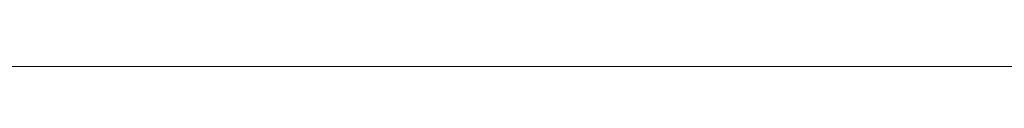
# Model space of a CAD drawing. Header units: millimetres. Extents: x -79464 to -76785, y -3788210 to -3782955.
# Tile 36 of 131: x -78332.56633 to -78332.54953, y -3785139.97647 to -3785139.97526. Entities that reach past the tile are written whole.
import ezdxf

# ---------------------------------------------------------------- set-up
doc = ezdxf.new("R2010")
doc.units = ezdxf.units.MM
doc.header["$LTSCALE"] = 8
doc.header["$MEASUREMENT"] = 0
doc.layers.add('VPM TEMPLATE', color=7, linetype='Continuous')

msp = doc.modelspace()

# ---------------------------------------------------------------- linework, layer by layer
at = {"layer": 'VPM TEMPLATE', "color": 7, "lineweight": 9}
for points in [[(-78327.519087, -3785142.065972), (-78327.519087, -3785139.133993), (-78328.462317, -3785139.133993), (-78328.776314, -3785139.477633), (-78331.571388, -3785139.477633), (-78331.571388, -3785139.97591), (-78332.671616, -3785139.97591), (-78332.671616, -3785137.356888)], [(-78332.671616, -3785138.447942), (-78332.671616, -3785138.947446), (-78332.671616, -3785139.445723), (-78332.671616, -3785139.945227), (-78332.671616, -3785139.97591), (-78331.571388, -3785139.97591), (-78331.760528, -3785139.97591), (-78332.608569, -3785139.97591), (-78332.671616, -3785139.97591), (-78332.671616, -3785137.356888)], [(-78332.671616, -3785138.447942), (-78332.671616, -3785138.947446), (-78332.671616, -3785139.445723), (-78332.671616, -3785139.945227), (-78332.671616, -3785139.97591), (-78331.571388, -3785139.97591), (-78331.760528, -3785139.97591), (-78332.608569, -3785139.97591), (-78332.671616, -3785139.97591), (-78332.671616, -3785137.356888)], [(-78332.671616, -3785138.447942), (-78332.671616, -3785138.947446), (-78332.671616, -3785139.445723), (-78332.671616, -3785139.945227), (-78332.671616, -3785139.97591), (-78331.571388, -3785139.97591), (-78331.760528, -3785139.97591), (-78332.608569, -3785139.97591), (-78332.671616, -3785139.97591), (-78332.671616, -3785137.356888)], [(-78332.671616, -3785138.447942), (-78332.671616, -3785138.947446), (-78332.671616, -3785139.445723), (-78332.671616, -3785139.945227), (-78332.671616, -3785139.97591), (-78331.571388, -3785139.97591), (-78331.760528, -3785139.97591), (-78332.608569, -3785139.97591), (-78332.671616, -3785139.97591), (-78332.671616, -3785137.356888)], [(-78332.671616, -3785138.447942), (-78332.671616, -3785138.947446), (-78332.671616, -3785139.445723), (-78332.671616, -3785139.945227), (-78332.671616, -3785139.97591), (-78331.571388, -3785139.97591), (-78331.760528, -3785139.97591), (-78332.608569, -3785139.97591), (-78332.671616, -3785139.97591), (-78332.671616, -3785137.356888)], [(-78332.671616, -3785138.447942), (-78332.671616, -3785138.947446), (-78332.671616, -3785139.445723), (-78332.671616, -3785139.945227), (-78332.671616, -3785139.97591), (-78331.571388, -3785139.97591), (-78331.760528, -3785139.97591), (-78332.608569, -3785139.97591), (-78332.671616, -3785139.97591), (-78332.671616, -3785137.356888)], [(-78332.671616, -3785138.447942), (-78332.671616, -3785138.947446), (-78332.671616, -3785139.445723), (-78332.671616, -3785139.945227), (-78332.671616, -3785139.97591), (-78331.571388, -3785139.97591), (-78331.760528, -3785139.97591), (-78332.608569, -3785139.97591), (-78332.671616, -3785139.97591), (-78332.671616, -3785137.356888)], [(-78332.671616, -3785138.447942), (-78332.671616, -3785138.947446), (-78332.671616, -3785139.445723), (-78332.671616, -3785139.945227), (-78332.671616, -3785139.97591), (-78331.571388, -3785139.97591), (-78331.760528, -3785139.97591), (-78332.608569, -3785139.97591), (-78332.671616, -3785139.97591), (-78332.671616, -3785137.356888)], [(-78332.671616, -3785138.447942), (-78332.671616, -3785138.947446), (-78332.671616, -3785139.445723), (-78332.671616, -3785139.945227), (-78332.671616, -3785139.97591), (-78331.571388, -3785139.97591), (-78331.760528, -3785139.97591), (-78332.608569, -3785139.97591), (-78332.671616, -3785139.97591), (-78332.671616, -3785137.356888)], [(-78332.671616, -3785138.447942), (-78332.671616, -3785138.947446), (-78332.671616, -3785139.445723), (-78332.671616, -3785139.945227), (-78332.671616, -3785139.97591), (-78331.571388, -3785139.97591), (-78331.760528, -3785139.97591), (-78332.608569, -3785139.97591), (-78332.671616, -3785139.97591), (-78332.671616, -3785137.356888)], [(-78332.671616, -3785138.447942), (-78332.671616, -3785138.947446), (-78332.671616, -3785139.445723), (-78332.671616, -3785139.945227), (-78332.671616, -3785139.97591), (-78331.571388, -3785139.97591), (-78331.760528, -3785139.97591), (-78332.608569, -3785139.97591), (-78332.671616, -3785139.97591), (-78332.671616, -3785137.356888)], [(-78332.671616, -3785138.447942), (-78332.671616, -3785138.947446), (-78332.671616, -3785139.445723), (-78332.671616, -3785139.945227), (-78332.671616, -3785139.97591), (-78331.571388, -3785139.97591), (-78331.760528, -3785139.97591), (-78332.608569, -3785139.97591), (-78332.671616, -3785139.97591), (-78332.671616, -3785137.356888)], [(-78332.671616, -3785138.447942), (-78332.671616, -3785138.947446), (-78332.671616, -3785139.445723), (-78332.671616, -3785139.945227), (-78332.671616, -3785139.97591), (-78331.571388, -3785139.97591), (-78331.760528, -3785139.97591), (-78332.608569, -3785139.97591), (-78332.671616, -3785139.97591), (-78332.671616, -3785137.356888)], [(-78332.671616, -3785138.447942), (-78332.671616, -3785138.947446), (-78332.671616, -3785139.445723), (-78332.671616, -3785139.945227), (-78332.671616, -3785139.97591), (-78331.571388, -3785139.97591), (-78331.760528, -3785139.97591), (-78332.608569, -3785139.97591), (-78332.671616, -3785139.97591), (-78332.671616, -3785137.356888)], [(-78332.671616, -3785138.447942), (-78332.671616, -3785138.947446), (-78332.671616, -3785139.445723), (-78332.671616, -3785139.945227), (-78332.671616, -3785139.97591), (-78331.571388, -3785139.97591), (-78331.760528, -3785139.97591), (-78332.608569, -3785139.97591), (-78332.671616, -3785139.97591), (-78332.671616, -3785137.356888)], [(-78332.671616, -3785138.447942), (-78332.671616, -3785138.947446), (-78332.671616, -3785139.445723), (-78332.671616, -3785139.945227), (-78332.671616, -3785139.97591), (-78331.571388, -3785139.97591), (-78331.760528, -3785139.97591), (-78332.608569, -3785139.97591), (-78332.671616, -3785139.97591), (-78332.671616, -3785137.356888)], [(-78332.671616, -3785138.447942), (-78332.671616, -3785138.947446), (-78332.671616, -3785139.445723), (-78332.671616, -3785139.945227), (-78332.671616, -3785139.97591), (-78331.571388, -3785139.97591), (-78331.760528, -3785139.97591), (-78332.608569, -3785139.97591), (-78332.671616, -3785139.97591), (-78332.671616, -3785137.356888)], [(-78332.671616, -3785138.447942), (-78332.671616, -3785138.947446), (-78332.671616, -3785139.445723), (-78332.671616, -3785139.945227), (-78332.671616, -3785139.97591), (-78331.571388, -3785139.97591), (-78331.760528, -3785139.97591), (-78332.608569, -3785139.97591), (-78332.671616, -3785139.97591), (-78332.671616, -3785137.356888)], [(-78332.671616, -3785138.447942), (-78332.671616, -3785138.947446), (-78332.671616, -3785139.445723), (-78332.671616, -3785139.945227), (-78332.671616, -3785139.97591), (-78331.571388, -3785139.97591), (-78331.760528, -3785139.97591), (-78332.608569, -3785139.97591), (-78332.671616, -3785139.97591), (-78332.671616, -3785137.356888)], [(-78332.671616, -3785138.447942), (-78332.671616, -3785138.947446), (-78332.671616, -3785139.445723), (-78332.671616, -3785139.945227), (-78332.671616, -3785139.97591), (-78331.571388, -3785139.97591), (-78331.760528, -3785139.97591), (-78332.608569, -3785139.97591), (-78332.671616, -3785139.97591), (-78332.671616, -3785137.356888)], [(-78332.671616, -3785138.447942), (-78332.671616, -3785138.947446), (-78332.671616, -3785139.445723), (-78332.671616, -3785139.945227), (-78332.671616, -3785139.97591), (-78331.571388, -3785139.97591), (-78331.760528, -3785139.97591), (-78332.608569, -3785139.97591), (-78332.671616, -3785139.97591), (-78332.671616, -3785137.356888)], [(-78332.671616, -3785138.447942), (-78332.671616, -3785138.947446), (-78332.671616, -3785139.445723), (-78332.671616, -3785139.945227), (-78332.671616, -3785139.97591), (-78331.571388, -3785139.97591), (-78331.760528, -3785139.97591), (-78332.608569, -3785139.97591), (-78332.671616, -3785139.97591), (-78332.671616, -3785137.356888)], [(-78332.671616, -3785138.447942), (-78332.671616, -3785138.947446), (-78332.671616, -3785139.445723), (-78332.671616, -3785139.945227), (-78332.671616, -3785139.97591), (-78331.571388, -3785139.97591), (-78331.760528, -3785139.97591), (-78332.608569, -3785139.97591), (-78332.671616, -3785139.97591), (-78332.671616, -3785137.356888)], [(-78332.671616, -3785138.447942), (-78332.671616, -3785138.947446), (-78332.671616, -3785139.445723), (-78332.671616, -3785139.945227), (-78332.671616, -3785139.97591), (-78331.571388, -3785139.97591), (-78331.760528, -3785139.97591), (-78332.608569, -3785139.97591), (-78332.671616, -3785139.97591), (-78332.671616, -3785137.356888)], [(-78332.671616, -3785138.447942), (-78332.671616, -3785138.947446), (-78332.671616, -3785139.445723), (-78332.671616, -3785139.945227), (-78332.671616, -3785139.97591), (-78331.571388, -3785139.97591), (-78331.760528, -3785139.97591), (-78332.608569, -3785139.97591), (-78332.671616, -3785139.97591), (-78332.671616, -3785137.356888)], [(-78332.671616, -3785138.447942), (-78332.671616, -3785138.947446), (-78332.671616, -3785139.445723), (-78332.671616, -3785139.945227), (-78332.671616, -3785139.97591), (-78331.571388, -3785139.97591), (-78331.760528, -3785139.97591), (-78332.608569, -3785139.97591), (-78332.671616, -3785139.97591), (-78332.671616, -3785137.356888)], [(-78332.671616, -3785138.447942), (-78332.671616, -3785138.947446), (-78332.671616, -3785139.445723), (-78332.671616, -3785139.945227), (-78332.671616, -3785139.97591), (-78331.571388, -3785139.97591), (-78331.760528, -3785139.97591), (-78332.608569, -3785139.97591), (-78332.671616, -3785139.97591), (-78332.671616, -3785137.356888)], [(-78332.671616, -3785138.447942), (-78332.671616, -3785138.947446), (-78332.671616, -3785139.445723), (-78332.671616, -3785139.945227), (-78332.671616, -3785139.97591), (-78331.571388, -3785139.97591), (-78331.760528, -3785139.97591), (-78332.608569, -3785139.97591), (-78332.671616, -3785139.97591), (-78332.671616, -3785137.356888)], [(-78332.671616, -3785138.447942), (-78332.671616, -3785138.947446), (-78332.671616, -3785139.445723), (-78332.671616, -3785139.945227), (-78332.671616, -3785139.97591), (-78331.571388, -3785139.97591), (-78331.760528, -3785139.97591), (-78332.608569, -3785139.97591), (-78332.671616, -3785139.97591), (-78332.671616, -3785137.356888)], [(-78332.671616, -3785138.447942), (-78332.671616, -3785138.947446), (-78332.671616, -3785139.445723), (-78332.671616, -3785139.945227), (-78332.671616, -3785139.97591), (-78331.571388, -3785139.97591), (-78331.760528, -3785139.97591), (-78332.608569, -3785139.97591), (-78332.671616, -3785139.97591), (-78332.671616, -3785137.356888)], [(-78332.671616, -3785138.447942), (-78332.671616, -3785138.947446), (-78332.671616, -3785139.445723), (-78332.671616, -3785139.945227), (-78332.671616, -3785139.97591), (-78331.571388, -3785139.97591), (-78331.760528, -3785139.97591), (-78332.608569, -3785139.97591), (-78332.671616, -3785139.97591), (-78332.671616, -3785137.356888)], [(-78332.671616, -3785138.447942), (-78332.671616, -3785138.947446), (-78332.671616, -3785139.445723), (-78332.671616, -3785139.945227), (-78332.671616, -3785139.97591), (-78331.571388, -3785139.97591), (-78331.760528, -3785139.97591), (-78332.608569, -3785139.97591), (-78332.671616, -3785139.97591), (-78332.671616, -3785137.356888)], [(-78332.671616, -3785138.447942), (-78332.671616, -3785138.947446), (-78332.671616, -3785139.445723), (-78332.671616, -3785139.945227), (-78332.671616, -3785139.97591), (-78331.571388, -3785139.97591), (-78331.760528, -3785139.97591), (-78332.608569, -3785139.97591), (-78332.671616, -3785139.97591), (-78332.671616, -3785137.356888)], [(-78332.671616, -3785138.447942), (-78332.671616, -3785138.947446), (-78332.671616, -3785139.445723), (-78332.671616, -3785139.945227), (-78332.671616, -3785139.97591), (-78331.571388, -3785139.97591), (-78331.760528, -3785139.97591), (-78332.608569, -3785139.97591), (-78332.671616, -3785139.97591), (-78332.671616, -3785137.356888)], [(-78332.671616, -3785138.447942), (-78332.671616, -3785138.947446), (-78332.671616, -3785139.445723), (-78332.671616, -3785139.945227), (-78332.671616, -3785139.97591), (-78331.571388, -3785139.97591), (-78331.760528, -3785139.97591), (-78332.608569, -3785139.97591), (-78332.671616, -3785139.97591), (-78332.671616, -3785137.356888)], [(-78332.671616, -3785138.447942), (-78332.671616, -3785138.947446), (-78332.671616, -3785139.445723), (-78332.671616, -3785139.945227), (-78332.671616, -3785139.97591), (-78331.571388, -3785139.97591), (-78331.760528, -3785139.97591), (-78332.608569, -3785139.97591), (-78332.671616, -3785139.97591), (-78332.671616, -3785137.356888)], [(-78332.671616, -3785138.447942), (-78332.671616, -3785138.947446), (-78332.671616, -3785139.445723), (-78332.671616, -3785139.945227), (-78332.671616, -3785139.97591), (-78331.571388, -3785139.97591), (-78331.760528, -3785139.97591), (-78332.608569, -3785139.97591), (-78332.671616, -3785139.97591), (-78332.671616, -3785137.356888)], [(-78332.671616, -3785138.447942), (-78332.671616, -3785138.947446), (-78332.671616, -3785139.445723), (-78332.671616, -3785139.945227), (-78332.671616, -3785139.97591), (-78331.571388, -3785139.97591), (-78331.760528, -3785139.97591), (-78332.608569, -3785139.97591), (-78332.671616, -3785139.97591), (-78332.671616, -3785137.356888)], [(-78332.671616, -3785138.447942), (-78332.671616, -3785138.947446), (-78332.671616, -3785139.445723), (-78332.671616, -3785139.945227), (-78332.671616, -3785139.97591), (-78331.571388, -3785139.97591), (-78331.760528, -3785139.97591), (-78332.608569, -3785139.97591), (-78332.671616, -3785139.97591), (-78332.671616, -3785137.356888)], [(-78332.671616, -3785138.447942), (-78332.671616, -3785138.947446), (-78332.671616, -3785139.445723), (-78332.671616, -3785139.945227), (-78332.671616, -3785139.97591), (-78331.571388, -3785139.97591), (-78331.760528, -3785139.97591), (-78332.608569, -3785139.97591), (-78332.671616, -3785139.97591), (-78332.671616, -3785137.356888)], [(-78332.671616, -3785138.447942), (-78332.671616, -3785138.947446), (-78332.671616, -3785139.445723), (-78332.671616, -3785139.945227), (-78332.671616, -3785139.97591), (-78331.571388, -3785139.97591), (-78331.760528, -3785139.97591), (-78332.608569, -3785139.97591), (-78332.671616, -3785139.97591), (-78332.671616, -3785137.356888)], [(-78332.671616, -3785138.447942), (-78332.671616, -3785138.947446), (-78332.671616, -3785139.445723), (-78332.671616, -3785139.945227), (-78332.671616, -3785139.97591), (-78331.571388, -3785139.97591), (-78331.760528, -3785139.97591), (-78332.608569, -3785139.97591), (-78332.671616, -3785139.97591), (-78332.671616, -3785137.356888)], [(-78332.671616, -3785138.447942), (-78332.671616, -3785138.947446), (-78332.671616, -3785139.445723), (-78332.671616, -3785139.945227), (-78332.671616, -3785139.97591), (-78331.571388, -3785139.97591), (-78331.760528, -3785139.97591), (-78332.608569, -3785139.97591), (-78332.671616, -3785139.97591), (-78332.671616, -3785137.356888)], [(-78332.671616, -3785138.447942), (-78332.671616, -3785138.947446), (-78332.671616, -3785139.445723), (-78332.671616, -3785139.945227), (-78332.671616, -3785139.97591), (-78331.571388, -3785139.97591), (-78331.760528, -3785139.97591), (-78332.608569, -3785139.97591), (-78332.671616, -3785139.97591), (-78332.671616, -3785137.356888)], [(-78332.671616, -3785138.447942), (-78332.671616, -3785138.947446), (-78332.671616, -3785139.445723), (-78332.671616, -3785139.945227), (-78332.671616, -3785139.97591), (-78331.571388, -3785139.97591), (-78331.760528, -3785139.97591), (-78332.608569, -3785139.97591), (-78332.671616, -3785139.97591), (-78332.671616, -3785137.356888)], [(-78332.671616, -3785138.447942), (-78332.671616, -3785138.947446), (-78332.671616, -3785139.445723), (-78332.671616, -3785139.945227), (-78332.671616, -3785139.97591), (-78331.571388, -3785139.97591), (-78331.760528, -3785139.97591), (-78332.608569, -3785139.97591), (-78332.671616, -3785139.97591), (-78332.671616, -3785137.356888)], [(-78332.671616, -3785138.447942), (-78332.671616, -3785138.947446), (-78332.671616, -3785139.445723), (-78332.671616, -3785139.945227), (-78332.671616, -3785139.97591), (-78331.571388, -3785139.97591), (-78331.760528, -3785139.97591), (-78332.608569, -3785139.97591), (-78332.671616, -3785139.97591), (-78332.671616, -3785137.356888)], [(-78332.671616, -3785138.447942), (-78332.671616, -3785138.947446), (-78332.671616, -3785139.445723), (-78332.671616, -3785139.945227), (-78332.671616, -3785139.97591), (-78331.571388, -3785139.97591), (-78331.760528, -3785139.97591), (-78332.608569, -3785139.97591), (-78332.671616, -3785139.97591), (-78332.671616, -3785137.356888)], [(-78332.671616, -3785138.447942), (-78332.671616, -3785138.947446), (-78332.671616, -3785139.445723), (-78332.671616, -3785139.945227), (-78332.671616, -3785139.97591), (-78331.571388, -3785139.97591), (-78331.760528, -3785139.97591), (-78332.608569, -3785139.97591), (-78332.671616, -3785139.97591), (-78332.671616, -3785137.356888)], [(-78332.671616, -3785138.447942), (-78332.671616, -3785138.947446), (-78332.671616, -3785139.445723), (-78332.671616, -3785139.945227), (-78332.671616, -3785139.97591), (-78331.571388, -3785139.97591), (-78331.760528, -3785139.97591), (-78332.608569, -3785139.97591), (-78332.671616, -3785139.97591), (-78332.671616, -3785137.356888)], [(-78332.671616, -3785138.447942), (-78332.671616, -3785138.947446), (-78332.671616, -3785139.445723), (-78332.671616, -3785139.945227), (-78332.671616, -3785139.97591), (-78331.571388, -3785139.97591), (-78331.760528, -3785139.97591), (-78332.608569, -3785139.97591), (-78332.671616, -3785139.97591), (-78332.671616, -3785137.356888)], [(-78332.671616, -3785138.447942), (-78332.671616, -3785138.947446), (-78332.671616, -3785139.445723), (-78332.671616, -3785139.945227), (-78332.671616, -3785139.97591), (-78331.571388, -3785139.97591), (-78331.760528, -3785139.97591), (-78332.608569, -3785139.97591), (-78332.671616, -3785139.97591), (-78332.671616, -3785137.356888)], [(-78332.671616, -3785138.447942), (-78332.671616, -3785138.947446), (-78332.671616, -3785139.445723), (-78332.671616, -3785139.945227), (-78332.671616, -3785139.97591), (-78331.571388, -3785139.97591), (-78331.760528, -3785139.97591), (-78332.608569, -3785139.97591), (-78332.671616, -3785139.97591), (-78332.671616, -3785137.356888)], [(-78332.671616, -3785138.447942), (-78332.671616, -3785138.947446), (-78332.671616, -3785139.445723), (-78332.671616, -3785139.945227), (-78332.671616, -3785139.97591), (-78331.571388, -3785139.97591), (-78331.760528, -3785139.97591), (-78332.608569, -3785139.97591), (-78332.671616, -3785139.97591), (-78332.671616, -3785137.356888)], [(-78332.671616, -3785138.447942), (-78332.671616, -3785138.947446), (-78332.671616, -3785139.445723), (-78332.671616, -3785139.945227), (-78332.671616, -3785139.97591), (-78331.571388, -3785139.97591), (-78331.760528, -3785139.97591), (-78332.608569, -3785139.97591), (-78332.671616, -3785139.97591), (-78332.671616, -3785137.356888)], [(-78332.671616, -3785138.447942), (-78332.671616, -3785138.947446), (-78332.671616, -3785139.445723), (-78332.671616, -3785139.945227), (-78332.671616, -3785139.97591), (-78331.571388, -3785139.97591), (-78331.760528, -3785139.97591), (-78332.608569, -3785139.97591), (-78332.671616, -3785139.97591), (-78332.671616, -3785137.356888)], [(-78332.671616, -3785138.447942), (-78332.671616, -3785138.947446), (-78332.671616, -3785139.445723), (-78332.671616, -3785139.945227), (-78332.671616, -3785139.97591), (-78331.571388, -3785139.97591), (-78331.760528, -3785139.97591), (-78332.608569, -3785139.97591), (-78332.671616, -3785139.97591), (-78332.671616, -3785137.356888)], [(-78332.671616, -3785138.447942), (-78332.671616, -3785138.947446), (-78332.671616, -3785139.445723), (-78332.671616, -3785139.945227), (-78332.671616, -3785139.97591), (-78331.571388, -3785139.97591), (-78331.760528, -3785139.97591), (-78332.608569, -3785139.97591), (-78332.671616, -3785139.97591), (-78332.671616, -3785137.356888)], [(-78332.671616, -3785138.447942), (-78332.671616, -3785138.947446), (-78332.671616, -3785139.445723), (-78332.671616, -3785139.945227), (-78332.671616, -3785139.97591), (-78331.571388, -3785139.97591), (-78331.760528, -3785139.97591), (-78332.608569, -3785139.97591), (-78332.671616, -3785139.97591), (-78332.671616, -3785137.356888)], [(-78332.671616, -3785138.447942), (-78332.671616, -3785138.947446), (-78332.671616, -3785139.445723), (-78332.671616, -3785139.945227), (-78332.671616, -3785139.97591), (-78331.571388, -3785139.97591), (-78331.760528, -3785139.97591), (-78332.608569, -3785139.97591), (-78332.671616, -3785139.97591), (-78332.671616, -3785137.356888)], [(-78332.671616, -3785138.447942), (-78332.671616, -3785138.947446), (-78332.671616, -3785139.445723), (-78332.671616, -3785139.945227), (-78332.671616, -3785139.97591), (-78331.571388, -3785139.97591), (-78331.760528, -3785139.97591), (-78332.608569, -3785139.97591), (-78332.671616, -3785139.97591), (-78332.671616, -3785137.356888)], [(-78332.671616, -3785138.447942), (-78332.671616, -3785138.947446), (-78332.671616, -3785139.445723), (-78332.671616, -3785139.945227), (-78332.671616, -3785139.97591), (-78331.571388, -3785139.97591), (-78331.760528, -3785139.97591), (-78332.608569, -3785139.97591), (-78332.671616, -3785139.97591), (-78332.671616, -3785137.356888)], [(-78332.671616, -3785138.447942), (-78332.671616, -3785138.947446), (-78332.671616, -3785139.445723), (-78332.671616, -3785139.945227), (-78332.671616, -3785139.97591), (-78331.571388, -3785139.97591), (-78331.760528, -3785139.97591), (-78332.608569, -3785139.97591), (-78332.671616, -3785139.97591), (-78332.671616, -3785137.356888)], [(-78332.671616, -3785138.447942), (-78332.671616, -3785138.947446), (-78332.671616, -3785139.445723), (-78332.671616, -3785139.945227), (-78332.671616, -3785139.97591), (-78331.571388, -3785139.97591), (-78331.760528, -3785139.97591), (-78332.608569, -3785139.97591), (-78332.671616, -3785139.97591), (-78332.671616, -3785137.356888)], [(-78332.671616, -3785138.447942), (-78332.671616, -3785138.947446), (-78332.671616, -3785139.445723), (-78332.671616, -3785139.945227), (-78332.671616, -3785139.97591), (-78331.571388, -3785139.97591), (-78331.760528, -3785139.97591), (-78332.608569, -3785139.97591), (-78332.671616, -3785139.97591), (-78332.671616, -3785137.356888)], [(-78332.671616, -3785138.447942), (-78332.671616, -3785138.947446), (-78332.671616, -3785139.445723), (-78332.671616, -3785139.945227), (-78332.671616, -3785139.97591), (-78331.571388, -3785139.97591), (-78331.760528, -3785139.97591), (-78332.608569, -3785139.97591), (-78332.671616, -3785139.97591), (-78332.671616, -3785137.356888)], [(-78332.671616, -3785138.447942), (-78332.671616, -3785138.947446), (-78332.671616, -3785139.445723), (-78332.671616, -3785139.945227), (-78332.671616, -3785139.97591), (-78331.571388, -3785139.97591), (-78331.760528, -3785139.97591), (-78332.608569, -3785139.97591), (-78332.671616, -3785139.97591), (-78332.671616, -3785137.356888)], [(-78332.671616, -3785138.447942), (-78332.671616, -3785138.947446), (-78332.671616, -3785139.445723), (-78332.671616, -3785139.945227), (-78332.671616, -3785139.97591), (-78331.571388, -3785139.97591), (-78331.760528, -3785139.97591), (-78332.608569, -3785139.97591), (-78332.671616, -3785139.97591), (-78332.671616, -3785137.356888)], [(-78332.671616, -3785138.447942), (-78332.671616, -3785138.947446), (-78332.671616, -3785139.445723), (-78332.671616, -3785139.945227), (-78332.671616, -3785139.97591), (-78331.571388, -3785139.97591), (-78331.760528, -3785139.97591), (-78332.608569, -3785139.97591), (-78332.671616, -3785139.97591), (-78332.671616, -3785137.356888)], [(-78332.671616, -3785138.447942), (-78332.671616, -3785138.947446), (-78332.671616, -3785139.445723), (-78332.671616, -3785139.945227), (-78332.671616, -3785139.97591), (-78331.571388, -3785139.97591), (-78331.760528, -3785139.97591), (-78332.608569, -3785139.97591), (-78332.671616, -3785139.97591), (-78332.671616, -3785137.356888)], [(-78332.671616, -3785138.447942), (-78332.671616, -3785138.947446), (-78332.671616, -3785139.445723), (-78332.671616, -3785139.945227), (-78332.671616, -3785139.97591), (-78331.571388, -3785139.97591), (-78331.760528, -3785139.97591), (-78332.608569, -3785139.97591), (-78332.671616, -3785139.97591), (-78332.671616, -3785137.356888)], [(-78332.671616, -3785138.447942), (-78332.671616, -3785138.947446), (-78332.671616, -3785139.445723), (-78332.671616, -3785139.945227), (-78332.671616, -3785139.97591), (-78331.571388, -3785139.97591), (-78331.760528, -3785139.97591), (-78332.608569, -3785139.97591), (-78332.671616, -3785139.97591), (-78332.671616, -3785137.356888)], [(-78332.671616, -3785138.447942), (-78332.671616, -3785138.947446), (-78332.671616, -3785139.445723), (-78332.671616, -3785139.945227), (-78332.671616, -3785139.97591), (-78331.571388, -3785139.97591), (-78331.760528, -3785139.97591), (-78332.608569, -3785139.97591), (-78332.671616, -3785139.97591), (-78332.671616, -3785137.356888)], [(-78332.671616, -3785138.447942), (-78332.671616, -3785138.947446), (-78332.671616, -3785139.445723), (-78332.671616, -3785139.945227), (-78332.671616, -3785139.97591), (-78331.571388, -3785139.97591), (-78331.760528, -3785139.97591), (-78332.608569, -3785139.97591), (-78332.671616, -3785139.97591), (-78332.671616, -3785137.356888)], [(-78332.671616, -3785138.447942), (-78332.671616, -3785138.947446), (-78332.671616, -3785139.445723), (-78332.671616, -3785139.945227), (-78332.671616, -3785139.97591), (-78331.571388, -3785139.97591), (-78331.760528, -3785139.97591), (-78332.608569, -3785139.97591), (-78332.671616, -3785139.97591), (-78332.671616, -3785137.356888)], [(-78332.671616, -3785138.447942), (-78332.671616, -3785138.947446), (-78332.671616, -3785139.445723), (-78332.671616, -3785139.945227), (-78332.671616, -3785139.97591), (-78331.571388, -3785139.97591), (-78331.760528, -3785139.97591), (-78332.608569, -3785139.97591), (-78332.671616, -3785139.97591), (-78332.671616, -3785137.356888)], [(-78332.671616, -3785138.447942), (-78332.671616, -3785138.947446), (-78332.671616, -3785139.445723), (-78332.671616, -3785139.945227), (-78332.671616, -3785139.97591), (-78331.571388, -3785139.97591), (-78331.760528, -3785139.97591), (-78332.608569, -3785139.97591), (-78332.671616, -3785139.97591), (-78332.671616, -3785137.356888)], [(-78332.671616, -3785138.447942), (-78332.671616, -3785138.947446), (-78332.671616, -3785139.445723), (-78332.671616, -3785139.945227), (-78332.671616, -3785139.97591), (-78331.571388, -3785139.97591), (-78331.760528, -3785139.97591), (-78332.608569, -3785139.97591), (-78332.671616, -3785139.97591), (-78332.671616, -3785137.356888)], [(-78332.671616, -3785138.447942), (-78332.671616, -3785138.947446), (-78332.671616, -3785139.445723), (-78332.671616, -3785139.945227), (-78332.671616, -3785139.97591), (-78331.571388, -3785139.97591), (-78331.760528, -3785139.97591), (-78332.608569, -3785139.97591), (-78332.671616, -3785139.97591), (-78332.671616, -3785137.356888)], [(-78332.671616, -3785138.447942), (-78332.671616, -3785138.947446), (-78332.671616, -3785139.445723), (-78332.671616, -3785139.945227), (-78332.671616, -3785139.97591), (-78331.571388, -3785139.97591), (-78331.760528, -3785139.97591), (-78332.608569, -3785139.97591), (-78332.671616, -3785139.97591), (-78332.671616, -3785137.356888)], [(-78332.671616, -3785138.447942), (-78332.671616, -3785138.947446), (-78332.671616, -3785139.445723), (-78332.671616, -3785139.945227), (-78332.671616, -3785139.97591), (-78331.571388, -3785139.97591), (-78331.760528, -3785139.97591), (-78332.608569, -3785139.97591), (-78332.671616, -3785139.97591), (-78332.671616, -3785137.356888)], [(-78332.671616, -3785138.447942), (-78332.671616, -3785138.947446), (-78332.671616, -3785139.445723), (-78332.671616, -3785139.945227), (-78332.671616, -3785139.97591), (-78331.571388, -3785139.97591), (-78331.760528, -3785139.97591), (-78332.608569, -3785139.97591), (-78332.671616, -3785139.97591), (-78332.671616, -3785137.356888)], [(-78332.671616, -3785138.447942), (-78332.671616, -3785138.947446), (-78332.671616, -3785139.445723), (-78332.671616, -3785139.945227), (-78332.671616, -3785139.97591), (-78331.571388, -3785139.97591), (-78331.760528, -3785139.97591), (-78332.608569, -3785139.97591), (-78332.671616, -3785139.97591), (-78332.671616, -3785137.356888)], [(-78332.671616, -3785138.447942), (-78332.671616, -3785138.947446), (-78332.671616, -3785139.445723), (-78332.671616, -3785139.945227), (-78332.671616, -3785139.97591), (-78331.571388, -3785139.97591), (-78331.760528, -3785139.97591), (-78332.608569, -3785139.97591), (-78332.671616, -3785139.97591), (-78332.671616, -3785137.356888)], [(-78332.671616, -3785138.447942), (-78332.671616, -3785138.947446), (-78332.671616, -3785139.445723), (-78332.671616, -3785139.945227), (-78332.671616, -3785139.97591), (-78331.571388, -3785139.97591), (-78331.760528, -3785139.97591), (-78332.608569, -3785139.97591), (-78332.671616, -3785139.97591), (-78332.671616, -3785137.356888)], [(-78332.671616, -3785138.447942), (-78332.671616, -3785138.947446), (-78332.671616, -3785139.445723), (-78332.671616, -3785139.945227), (-78332.671616, -3785139.97591), (-78331.571388, -3785139.97591), (-78331.760528, -3785139.97591), (-78332.608569, -3785139.97591), (-78332.671616, -3785139.97591), (-78332.671616, -3785137.356888)], [(-78332.671616, -3785138.447942), (-78332.671616, -3785138.947446), (-78332.671616, -3785139.445723), (-78332.671616, -3785139.945227), (-78332.671616, -3785139.97591), (-78331.571388, -3785139.97591), (-78331.760528, -3785139.97591), (-78332.608569, -3785139.97591), (-78332.671616, -3785139.97591), (-78332.671616, -3785137.356888)], [(-78332.671616, -3785138.447942), (-78332.671616, -3785138.947446), (-78332.671616, -3785139.445723), (-78332.671616, -3785139.945227), (-78332.671616, -3785139.97591), (-78331.571388, -3785139.97591), (-78331.760528, -3785139.97591), (-78332.608569, -3785139.97591), (-78332.671616, -3785139.97591), (-78332.671616, -3785137.356888)], [(-78332.671616, -3785138.447942), (-78332.671616, -3785138.947446), (-78332.671616, -3785139.445723), (-78332.671616, -3785139.945227), (-78332.671616, -3785139.97591), (-78331.571388, -3785139.97591), (-78331.760528, -3785139.97591), (-78332.608569, -3785139.97591), (-78332.671616, -3785139.97591), (-78332.671616, -3785137.356888)], [(-78332.671616, -3785138.447942), (-78332.671616, -3785138.947446), (-78332.671616, -3785139.445723), (-78332.671616, -3785139.945227), (-78332.671616, -3785139.97591), (-78331.571388, -3785139.97591), (-78331.760528, -3785139.97591), (-78332.608569, -3785139.97591), (-78332.671616, -3785139.97591), (-78332.671616, -3785137.356888)], [(-78332.671616, -3785138.447942), (-78332.671616, -3785138.947446), (-78332.671616, -3785139.445723), (-78332.671616, -3785139.945227), (-78332.671616, -3785139.97591), (-78331.571388, -3785139.97591), (-78331.760528, -3785139.97591), (-78332.608569, -3785139.97591), (-78332.671616, -3785139.97591), (-78332.671616, -3785137.356888)], [(-78332.671616, -3785138.447942), (-78332.671616, -3785138.947446), (-78332.671616, -3785139.445723), (-78332.671616, -3785139.945227), (-78332.671616, -3785139.97591), (-78331.571388, -3785139.97591), (-78331.760528, -3785139.97591), (-78332.608569, -3785139.97591), (-78332.671616, -3785139.97591), (-78332.671616, -3785137.356888)], [(-78332.671616, -3785138.447942), (-78332.671616, -3785138.947446), (-78332.671616, -3785139.445723), (-78332.671616, -3785139.945227), (-78332.671616, -3785139.97591), (-78331.571388, -3785139.97591), (-78331.760528, -3785139.97591), (-78332.608569, -3785139.97591), (-78332.671616, -3785139.97591), (-78332.671616, -3785137.356888)], [(-78332.671616, -3785138.447942), (-78332.671616, -3785138.947446), (-78332.671616, -3785139.445723), (-78332.671616, -3785139.945227), (-78332.671616, -3785139.97591), (-78331.571388, -3785139.97591), (-78331.760528, -3785139.97591), (-78332.608569, -3785139.97591), (-78332.671616, -3785139.97591), (-78332.671616, -3785137.356888)], [(-78332.671616, -3785138.447942), (-78332.671616, -3785138.947446), (-78332.671616, -3785139.445723), (-78332.671616, -3785139.945227), (-78332.671616, -3785139.97591), (-78331.571388, -3785139.97591), (-78331.760528, -3785139.97591), (-78332.608569, -3785139.97591), (-78332.671616, -3785139.97591), (-78332.671616, -3785137.356888)], [(-78332.671616, -3785138.447942), (-78332.671616, -3785138.947446), (-78332.671616, -3785139.445723), (-78332.671616, -3785139.945227), (-78332.671616, -3785139.97591), (-78331.571388, -3785139.97591), (-78331.760528, -3785139.97591), (-78332.608569, -3785139.97591), (-78332.671616, -3785139.97591), (-78332.671616, -3785137.356888)], [(-78332.671616, -3785138.447942), (-78332.671616, -3785138.947446), (-78332.671616, -3785139.445723), (-78332.671616, -3785139.945227), (-78332.671616, -3785139.97591), (-78331.571388, -3785139.97591), (-78331.760528, -3785139.97591), (-78332.608569, -3785139.97591), (-78332.671616, -3785139.97591), (-78332.671616, -3785137.356888)], [(-78332.671616, -3785138.447942), (-78332.671616, -3785138.947446), (-78332.671616, -3785139.445723), (-78332.671616, -3785139.945227), (-78332.671616, -3785139.97591), (-78331.571388, -3785139.97591), (-78331.760528, -3785139.97591), (-78332.608569, -3785139.97591), (-78332.671616, -3785139.97591), (-78332.671616, -3785137.356888)], [(-78332.671616, -3785138.447942), (-78332.671616, -3785138.947446), (-78332.671616, -3785139.445723), (-78332.671616, -3785139.945227), (-78332.671616, -3785139.97591), (-78331.571388, -3785139.97591), (-78331.760528, -3785139.97591), (-78332.608569, -3785139.97591), (-78332.671616, -3785139.97591), (-78332.671616, -3785137.356888)], [(-78332.671616, -3785138.447942), (-78332.671616, -3785138.947446), (-78332.671616, -3785139.445723), (-78332.671616, -3785139.945227), (-78332.671616, -3785139.97591), (-78331.571388, -3785139.97591), (-78331.760528, -3785139.97591), (-78332.608569, -3785139.97591), (-78332.671616, -3785139.97591), (-78332.671616, -3785137.356888)], [(-78332.671616, -3785138.447942), (-78332.671616, -3785138.947446), (-78332.671616, -3785139.445723), (-78332.671616, -3785139.945227), (-78332.671616, -3785139.97591), (-78331.571388, -3785139.97591), (-78331.760528, -3785139.97591), (-78332.608569, -3785139.97591), (-78332.671616, -3785139.97591), (-78332.671616, -3785137.356888)], [(-78332.671616, -3785138.447942), (-78332.671616, -3785138.947446), (-78332.671616, -3785139.445723), (-78332.671616, -3785139.945227), (-78332.671616, -3785139.97591), (-78331.571388, -3785139.97591), (-78331.760528, -3785139.97591), (-78332.608569, -3785139.97591), (-78332.671616, -3785139.97591), (-78332.671616, -3785137.356888)], [(-78332.671616, -3785138.447942), (-78332.671616, -3785138.947446), (-78332.671616, -3785139.445723), (-78332.671616, -3785139.945227), (-78332.671616, -3785139.97591), (-78331.571388, -3785139.97591), (-78331.760528, -3785139.97591), (-78332.608569, -3785139.97591), (-78332.671616, -3785139.97591), (-78332.671616, -3785137.356888)], [(-78332.671616, -3785138.447942), (-78332.671616, -3785138.947446), (-78332.671616, -3785139.445723), (-78332.671616, -3785139.945227), (-78332.671616, -3785139.97591), (-78331.571388, -3785139.97591), (-78331.760528, -3785139.97591), (-78332.608569, -3785139.97591), (-78332.671616, -3785139.97591), (-78332.671616, -3785137.356888)], [(-78332.671616, -3785138.447942), (-78332.671616, -3785138.947446), (-78332.671616, -3785139.445723), (-78332.671616, -3785139.945227), (-78332.671616, -3785139.97591), (-78331.571388, -3785139.97591), (-78331.760528, -3785139.97591), (-78332.608569, -3785139.97591), (-78332.671616, -3785139.97591), (-78332.671616, -3785137.356888)], [(-78332.671616, -3785138.447942), (-78332.671616, -3785138.947446), (-78332.671616, -3785139.445723), (-78332.671616, -3785139.945227), (-78332.671616, -3785139.97591), (-78331.571388, -3785139.97591), (-78331.760528, -3785139.97591), (-78332.608569, -3785139.97591), (-78332.671616, -3785139.97591), (-78332.671616, -3785137.356888)], [(-78332.671616, -3785138.447942), (-78332.671616, -3785138.947446), (-78332.671616, -3785139.445723), (-78332.671616, -3785139.945227), (-78332.671616, -3785139.97591), (-78331.571388, -3785139.97591), (-78331.760528, -3785139.97591), (-78332.608569, -3785139.97591), (-78332.671616, -3785139.97591), (-78332.671616, -3785137.356888)], [(-78332.671616, -3785138.447942), (-78332.671616, -3785138.947446), (-78332.671616, -3785139.445723), (-78332.671616, -3785139.945227), (-78332.671616, -3785139.97591), (-78331.571388, -3785139.97591), (-78331.760528, -3785139.97591), (-78332.608569, -3785139.97591), (-78332.671616, -3785139.97591), (-78332.671616, -3785137.356888)], [(-78332.671616, -3785138.447942), (-78332.671616, -3785138.947446), (-78332.671616, -3785139.445723), (-78332.671616, -3785139.945227), (-78332.671616, -3785139.97591), (-78331.571388, -3785139.97591), (-78331.760528, -3785139.97591), (-78332.608569, -3785139.97591), (-78332.671616, -3785139.97591), (-78332.671616, -3785137.356888)], [(-78332.671616, -3785138.447942), (-78332.671616, -3785138.947446), (-78332.671616, -3785139.445723), (-78332.671616, -3785139.945227), (-78332.671616, -3785139.97591), (-78331.571388, -3785139.97591), (-78331.760528, -3785139.97591), (-78332.608569, -3785139.97591), (-78332.671616, -3785139.97591), (-78332.671616, -3785137.356888)], [(-78332.671616, -3785138.447942), (-78332.671616, -3785138.947446), (-78332.671616, -3785139.445723), (-78332.671616, -3785139.945227), (-78332.671616, -3785139.97591), (-78331.571388, -3785139.97591), (-78331.760528, -3785139.97591), (-78332.608569, -3785139.97591), (-78332.671616, -3785139.97591), (-78332.671616, -3785137.356888)], [(-78332.671616, -3785138.447942), (-78332.671616, -3785138.947446), (-78332.671616, -3785139.445723), (-78332.671616, -3785139.945227), (-78332.671616, -3785139.97591), (-78331.571388, -3785139.97591), (-78331.760528, -3785139.97591), (-78332.608569, -3785139.97591), (-78332.671616, -3785139.97591), (-78332.671616, -3785137.356888)], [(-78332.671616, -3785138.447942), (-78332.671616, -3785138.947446), (-78332.671616, -3785139.445723), (-78332.671616, -3785139.945227), (-78332.671616, -3785139.97591), (-78331.571388, -3785139.97591), (-78331.760528, -3785139.97591), (-78332.608569, -3785139.97591), (-78332.671616, -3785139.97591), (-78332.671616, -3785137.356888)], [(-78332.671616, -3785138.447942), (-78332.671616, -3785138.947446), (-78332.671616, -3785139.445723), (-78332.671616, -3785139.945227), (-78332.671616, -3785139.97591), (-78331.571388, -3785139.97591), (-78331.760528, -3785139.97591), (-78332.608569, -3785139.97591), (-78332.671616, -3785139.97591), (-78332.671616, -3785137.356888)], [(-78332.671616, -3785138.447942), (-78332.671616, -3785138.947446), (-78332.671616, -3785139.445723), (-78332.671616, -3785139.945227), (-78332.671616, -3785139.97591), (-78331.571388, -3785139.97591), (-78331.760528, -3785139.97591), (-78332.608569, -3785139.97591), (-78332.671616, -3785139.97591), (-78332.671616, -3785137.356888)], [(-78332.671616, -3785138.447942), (-78332.671616, -3785138.947446), (-78332.671616, -3785139.445723), (-78332.671616, -3785139.945227), (-78332.671616, -3785139.97591), (-78331.571388, -3785139.97591), (-78331.760528, -3785139.97591), (-78332.608569, -3785139.97591), (-78332.671616, -3785139.97591), (-78332.671616, -3785137.356888)], [(-78332.671616, -3785138.447942), (-78332.671616, -3785138.947446), (-78332.671616, -3785139.445723), (-78332.671616, -3785139.945227), (-78332.671616, -3785139.97591), (-78331.571388, -3785139.97591), (-78331.760528, -3785139.97591), (-78332.608569, -3785139.97591), (-78332.671616, -3785139.97591), (-78332.671616, -3785137.356888)], [(-78332.671616, -3785138.447942), (-78332.671616, -3785138.947446), (-78332.671616, -3785139.445723), (-78332.671616, -3785139.945227), (-78332.671616, -3785139.97591), (-78331.571388, -3785139.97591), (-78331.760528, -3785139.97591), (-78332.608569, -3785139.97591), (-78332.671616, -3785139.97591), (-78332.671616, -3785137.356888)], [(-78332.671616, -3785138.447942), (-78332.671616, -3785138.947446), (-78332.671616, -3785139.445723), (-78332.671616, -3785139.945227), (-78332.671616, -3785139.97591), (-78331.571388, -3785139.97591), (-78331.760528, -3785139.97591), (-78332.608569, -3785139.97591), (-78332.671616, -3785139.97591), (-78332.671616, -3785137.356888)], [(-78332.671616, -3785138.447942), (-78332.671616, -3785138.947446), (-78332.671616, -3785139.445723), (-78332.671616, -3785139.945227), (-78332.671616, -3785139.97591), (-78331.571388, -3785139.97591), (-78331.760528, -3785139.97591), (-78332.608569, -3785139.97591), (-78332.671616, -3785139.97591), (-78332.671616, -3785137.356888)], [(-78332.671616, -3785138.447942), (-78332.671616, -3785138.947446), (-78332.671616, -3785139.445723), (-78332.671616, -3785139.945227), (-78332.671616, -3785139.97591), (-78331.571388, -3785139.97591), (-78331.760528, -3785139.97591), (-78332.608569, -3785139.97591), (-78332.671616, -3785139.97591), (-78332.671616, -3785137.356888)], [(-78332.671616, -3785138.447942), (-78332.671616, -3785138.947446), (-78332.671616, -3785139.445723), (-78332.671616, -3785139.945227), (-78332.671616, -3785139.97591), (-78331.571388, -3785139.97591), (-78331.760528, -3785139.97591), (-78332.608569, -3785139.97591), (-78332.671616, -3785139.97591), (-78332.671616, -3785137.356888)], [(-78332.671616, -3785138.447942), (-78332.671616, -3785138.947446), (-78332.671616, -3785139.445723), (-78332.671616, -3785139.945227), (-78332.671616, -3785139.97591), (-78331.571388, -3785139.97591), (-78331.760528, -3785139.97591), (-78332.608569, -3785139.97591), (-78332.671616, -3785139.97591), (-78332.671616, -3785137.356888)], [(-78332.671616, -3785138.447942), (-78332.671616, -3785138.947446), (-78332.671616, -3785139.445723), (-78332.671616, -3785139.945227), (-78332.671616, -3785139.97591), (-78331.571388, -3785139.97591), (-78331.760528, -3785139.97591), (-78332.608569, -3785139.97591), (-78332.671616, -3785139.97591), (-78332.671616, -3785137.356888)], [(-78332.671616, -3785138.447942), (-78332.671616, -3785138.947446), (-78332.671616, -3785139.445723), (-78332.671616, -3785139.945227), (-78332.671616, -3785139.97591), (-78331.571388, -3785139.97591), (-78331.760528, -3785139.97591), (-78332.608569, -3785139.97591), (-78332.671616, -3785139.97591), (-78332.671616, -3785137.356888)], [(-78332.671616, -3785138.447942), (-78332.671616, -3785138.947446), (-78332.671616, -3785139.445723), (-78332.671616, -3785139.945227), (-78332.671616, -3785139.97591), (-78331.571388, -3785139.97591), (-78331.760528, -3785139.97591), (-78332.608569, -3785139.97591), (-78332.671616, -3785139.97591), (-78332.671616, -3785137.356888)], [(-78332.671616, -3785138.447942), (-78332.671616, -3785138.947446), (-78332.671616, -3785139.445723), (-78332.671616, -3785139.945227), (-78332.671616, -3785139.97591), (-78331.571388, -3785139.97591), (-78331.760528, -3785139.97591), (-78332.608569, -3785139.97591), (-78332.671616, -3785139.97591), (-78332.671616, -3785137.356888)], [(-78332.671616, -3785138.447942), (-78332.671616, -3785138.947446), (-78332.671616, -3785139.445723), (-78332.671616, -3785139.945227), (-78332.671616, -3785139.97591), (-78331.571388, -3785139.97591), (-78331.760528, -3785139.97591), (-78332.608569, -3785139.97591), (-78332.671616, -3785139.97591), (-78332.671616, -3785137.356888)], [(-78332.671616, -3785138.447942), (-78332.671616, -3785138.947446), (-78332.671616, -3785139.445723), (-78332.671616, -3785139.945227), (-78332.671616, -3785139.97591), (-78331.571388, -3785139.97591), (-78331.760528, -3785139.97591), (-78332.608569, -3785139.97591), (-78332.671616, -3785139.97591), (-78332.671616, -3785137.356888)], [(-78332.671616, -3785138.447942), (-78332.671616, -3785138.947446), (-78332.671616, -3785139.445723), (-78332.671616, -3785139.945227), (-78332.671616, -3785139.97591), (-78331.571388, -3785139.97591), (-78331.760528, -3785139.97591), (-78332.608569, -3785139.97591), (-78332.671616, -3785139.97591), (-78332.671616, -3785137.356888)], [(-78332.671616, -3785138.447942), (-78332.671616, -3785138.947446), (-78332.671616, -3785139.445723), (-78332.671616, -3785139.945227), (-78332.671616, -3785139.97591), (-78331.571388, -3785139.97591), (-78331.760528, -3785139.97591), (-78332.608569, -3785139.97591), (-78332.671616, -3785139.97591), (-78332.671616, -3785137.356888)], [(-78332.671616, -3785138.447942), (-78332.671616, -3785138.947446), (-78332.671616, -3785139.445723), (-78332.671616, -3785139.945227), (-78332.671616, -3785139.97591), (-78331.571388, -3785139.97591), (-78331.760528, -3785139.97591), (-78332.608569, -3785139.97591), (-78332.671616, -3785139.97591), (-78332.671616, -3785137.356888)], [(-78332.671616, -3785138.447942), (-78332.671616, -3785138.947446), (-78332.671616, -3785139.445723), (-78332.671616, -3785139.945227), (-78332.671616, -3785139.97591), (-78331.571388, -3785139.97591), (-78331.760528, -3785139.97591), (-78332.608569, -3785139.97591), (-78332.671616, -3785139.97591), (-78332.671616, -3785137.356888)], [(-78332.671616, -3785138.447942), (-78332.671616, -3785138.947446), (-78332.671616, -3785139.445723), (-78332.671616, -3785139.945227), (-78332.671616, -3785139.97591), (-78331.571388, -3785139.97591), (-78331.760528, -3785139.97591), (-78332.608569, -3785139.97591), (-78332.671616, -3785139.97591), (-78332.671616, -3785137.356888)], [(-78332.671616, -3785138.447942), (-78332.671616, -3785138.947446), (-78332.671616, -3785139.445723), (-78332.671616, -3785139.945227), (-78332.671616, -3785139.97591), (-78331.571388, -3785139.97591), (-78331.760528, -3785139.97591), (-78332.608569, -3785139.97591), (-78332.671616, -3785139.97591), (-78332.671616, -3785137.356888)], [(-78332.671616, -3785138.447942), (-78332.671616, -3785138.947446), (-78332.671616, -3785139.445723), (-78332.671616, -3785139.945227), (-78332.671616, -3785139.97591), (-78331.571388, -3785139.97591), (-78331.760528, -3785139.97591), (-78332.608569, -3785139.97591), (-78332.671616, -3785139.97591), (-78332.671616, -3785137.356888)], [(-78332.671616, -3785138.447942), (-78332.671616, -3785138.947446), (-78332.671616, -3785139.445723), (-78332.671616, -3785139.945227), (-78332.671616, -3785139.97591), (-78331.571388, -3785139.97591), (-78331.760528, -3785139.97591), (-78332.608569, -3785139.97591), (-78332.671616, -3785139.97591), (-78332.671616, -3785137.356888)], [(-78332.671616, -3785138.447942), (-78332.671616, -3785138.947446), (-78332.671616, -3785139.445723), (-78332.671616, -3785139.945227), (-78332.671616, -3785139.97591), (-78331.571388, -3785139.97591), (-78331.760528, -3785139.97591), (-78332.608569, -3785139.97591), (-78332.671616, -3785139.97591), (-78332.671616, -3785137.356888)], [(-78332.671616, -3785138.447942), (-78332.671616, -3785138.947446), (-78332.671616, -3785139.445723), (-78332.671616, -3785139.945227), (-78332.671616, -3785139.97591), (-78331.571388, -3785139.97591), (-78331.760528, -3785139.97591), (-78332.608569, -3785139.97591), (-78332.671616, -3785139.97591), (-78332.671616, -3785137.356888)], [(-78332.671616, -3785138.447942), (-78332.671616, -3785138.947446), (-78332.671616, -3785139.445723), (-78332.671616, -3785139.945227), (-78332.671616, -3785139.97591), (-78331.571388, -3785139.97591), (-78331.760528, -3785139.97591), (-78332.608569, -3785139.97591), (-78332.671616, -3785139.97591), (-78332.671616, -3785137.356888)], [(-78332.671616, -3785138.447942), (-78332.671616, -3785138.947446), (-78332.671616, -3785139.445723), (-78332.671616, -3785139.945227), (-78332.671616, -3785139.97591), (-78331.571388, -3785139.97591), (-78331.760528, -3785139.97591), (-78332.608569, -3785139.97591), (-78332.671616, -3785139.97591), (-78332.671616, -3785137.356888)], [(-78332.671616, -3785138.447942), (-78332.671616, -3785138.947446), (-78332.671616, -3785139.445723), (-78332.671616, -3785139.945227), (-78332.671616, -3785139.97591), (-78331.571388, -3785139.97591), (-78331.760528, -3785139.97591), (-78332.608569, -3785139.97591), (-78332.671616, -3785139.97591), (-78332.671616, -3785137.356888)], [(-78332.671616, -3785138.447942), (-78332.671616, -3785138.947446), (-78332.671616, -3785139.445723), (-78332.671616, -3785139.945227), (-78332.671616, -3785139.97591), (-78331.571388, -3785139.97591), (-78331.760528, -3785139.97591), (-78332.608569, -3785139.97591), (-78332.671616, -3785139.97591), (-78332.671616, -3785137.356888)], [(-78332.671616, -3785138.447942), (-78332.671616, -3785138.947446), (-78332.671616, -3785139.445723), (-78332.671616, -3785139.945227), (-78332.671616, -3785139.97591), (-78331.571388, -3785139.97591), (-78331.760528, -3785139.97591), (-78332.608569, -3785139.97591), (-78332.671616, -3785139.97591), (-78332.671616, -3785137.356888)], [(-78332.671616, -3785138.447942), (-78332.671616, -3785138.947446), (-78332.671616, -3785139.445723), (-78332.671616, -3785139.945227), (-78332.671616, -3785139.97591), (-78331.571388, -3785139.97591), (-78331.760528, -3785139.97591), (-78332.608569, -3785139.97591), (-78332.671616, -3785139.97591), (-78332.671616, -3785137.356888)], [(-78332.671616, -3785138.447942), (-78332.671616, -3785138.947446), (-78332.671616, -3785139.445723), (-78332.671616, -3785139.945227), (-78332.671616, -3785139.97591), (-78331.571388, -3785139.97591), (-78331.760528, -3785139.97591), (-78332.608569, -3785139.97591), (-78332.671616, -3785139.97591), (-78332.671616, -3785137.356888)], [(-78332.671616, -3785138.447942), (-78332.671616, -3785138.947446), (-78332.671616, -3785139.445723), (-78332.671616, -3785139.945227), (-78332.671616, -3785139.97591), (-78331.571388, -3785139.97591), (-78331.760528, -3785139.97591), (-78332.608569, -3785139.97591), (-78332.671616, -3785139.97591), (-78332.671616, -3785137.356888)], [(-78332.671616, -3785138.447942), (-78332.671616, -3785138.947446), (-78332.671616, -3785139.445723), (-78332.671616, -3785139.945227), (-78332.671616, -3785139.97591), (-78331.571388, -3785139.97591), (-78331.760528, -3785139.97591), (-78332.608569, -3785139.97591), (-78332.671616, -3785139.97591), (-78332.671616, -3785137.356888)], [(-78332.671616, -3785138.447942), (-78332.671616, -3785138.947446), (-78332.671616, -3785139.445723), (-78332.671616, -3785139.945227), (-78332.671616, -3785139.97591), (-78331.571388, -3785139.97591), (-78331.760528, -3785139.97591), (-78332.608569, -3785139.97591), (-78332.671616, -3785139.97591), (-78332.671616, -3785137.356888)], [(-78332.671616, -3785138.447942), (-78332.671616, -3785138.947446), (-78332.671616, -3785139.445723), (-78332.671616, -3785139.945227), (-78332.671616, -3785139.97591), (-78331.571388, -3785139.97591), (-78331.760528, -3785139.97591), (-78332.608569, -3785139.97591), (-78332.671616, -3785139.97591), (-78332.671616, -3785137.356888)], [(-78332.671616, -3785138.447942), (-78332.671616, -3785138.947446), (-78332.671616, -3785139.445723), (-78332.671616, -3785139.945227), (-78332.671616, -3785139.97591), (-78331.571388, -3785139.97591), (-78331.760528, -3785139.97591), (-78332.608569, -3785139.97591), (-78332.671616, -3785139.97591), (-78332.671616, -3785137.356888)], [(-78332.671616, -3785138.447942), (-78332.671616, -3785138.947446), (-78332.671616, -3785139.445723), (-78332.671616, -3785139.945227), (-78332.671616, -3785139.97591), (-78331.571388, -3785139.97591), (-78331.760528, -3785139.97591), (-78332.608569, -3785139.97591), (-78332.671616, -3785139.97591), (-78332.671616, -3785137.356888)], [(-78332.671616, -3785138.447942), (-78332.671616, -3785138.947446), (-78332.671616, -3785139.445723), (-78332.671616, -3785139.945227), (-78332.671616, -3785139.97591), (-78331.571388, -3785139.97591), (-78331.760528, -3785139.97591), (-78332.608569, -3785139.97591), (-78332.671616, -3785139.97591), (-78332.671616, -3785137.356888)], [(-78332.671616, -3785138.447942), (-78332.671616, -3785138.947446), (-78332.671616, -3785139.445723), (-78332.671616, -3785139.945227), (-78332.671616, -3785139.97591), (-78331.571388, -3785139.97591), (-78331.760528, -3785139.97591), (-78332.608569, -3785139.97591), (-78332.671616, -3785139.97591), (-78332.671616, -3785137.356888)], [(-78332.671616, -3785138.447942), (-78332.671616, -3785138.947446), (-78332.671616, -3785139.445723), (-78332.671616, -3785139.945227), (-78332.671616, -3785139.97591), (-78331.571388, -3785139.97591), (-78331.760528, -3785139.97591), (-78332.608569, -3785139.97591), (-78332.671616, -3785139.97591), (-78332.671616, -3785137.356888)], [(-78332.671616, -3785138.447942), (-78332.671616, -3785138.947446), (-78332.671616, -3785139.445723), (-78332.671616, -3785139.945227), (-78332.671616, -3785139.97591), (-78331.571388, -3785139.97591), (-78331.760528, -3785139.97591), (-78332.608569, -3785139.97591), (-78332.671616, -3785139.97591), (-78332.671616, -3785137.356888)], [(-78332.671616, -3785138.447942), (-78332.671616, -3785138.947446), (-78332.671616, -3785139.445723), (-78332.671616, -3785139.945227), (-78332.671616, -3785139.97591), (-78331.571388, -3785139.97591), (-78331.760528, -3785139.97591), (-78332.608569, -3785139.97591), (-78332.671616, -3785139.97591), (-78332.671616, -3785137.356888)], [(-78332.671616, -3785138.447942), (-78332.671616, -3785138.947446), (-78332.671616, -3785139.445723), (-78332.671616, -3785139.945227), (-78332.671616, -3785139.97591), (-78331.571388, -3785139.97591), (-78331.760528, -3785139.97591), (-78332.608569, -3785139.97591), (-78332.671616, -3785139.97591), (-78332.671616, -3785137.356888)], [(-78332.671616, -3785138.447942), (-78332.671616, -3785138.947446), (-78332.671616, -3785139.445723), (-78332.671616, -3785139.945227), (-78332.671616, -3785139.97591), (-78331.571388, -3785139.97591), (-78331.760528, -3785139.97591), (-78332.608569, -3785139.97591), (-78332.671616, -3785139.97591), (-78332.671616, -3785137.356888)], [(-78332.671616, -3785138.447942), (-78332.671616, -3785138.947446), (-78332.671616, -3785139.445723), (-78332.671616, -3785139.945227), (-78332.671616, -3785139.97591), (-78331.571388, -3785139.97591), (-78331.760528, -3785139.97591), (-78332.608569, -3785139.97591), (-78332.671616, -3785139.97591), (-78332.671616, -3785137.356888)], [(-78332.671616, -3785138.447942), (-78332.671616, -3785138.947446), (-78332.671616, -3785139.445723), (-78332.671616, -3785139.945227), (-78332.671616, -3785139.97591), (-78331.571388, -3785139.97591), (-78331.760528, -3785139.97591), (-78332.608569, -3785139.97591), (-78332.671616, -3785139.97591), (-78332.671616, -3785137.356888)], [(-78332.671616, -3785138.447942), (-78332.671616, -3785138.947446), (-78332.671616, -3785139.445723), (-78332.671616, -3785139.945227), (-78332.671616, -3785139.97591), (-78331.571388, -3785139.97591), (-78331.760528, -3785139.97591), (-78332.608569, -3785139.97591), (-78332.671616, -3785139.97591), (-78332.671616, -3785137.356888)], [(-78332.671616, -3785138.447942), (-78332.671616, -3785138.947446), (-78332.671616, -3785139.445723), (-78332.671616, -3785139.945227), (-78332.671616, -3785139.97591), (-78331.571388, -3785139.97591), (-78331.760528, -3785139.97591), (-78332.608569, -3785139.97591), (-78332.671616, -3785139.97591), (-78332.671616, -3785137.356888)], [(-78332.671616, -3785138.447942), (-78332.671616, -3785138.947446), (-78332.671616, -3785139.445723), (-78332.671616, -3785139.945227), (-78332.671616, -3785139.97591), (-78331.571388, -3785139.97591), (-78331.760528, -3785139.97591), (-78332.608569, -3785139.97591), (-78332.671616, -3785139.97591), (-78332.671616, -3785137.356888)], [(-78332.671616, -3785138.447942), (-78332.671616, -3785138.947446), (-78332.671616, -3785139.445723), (-78332.671616, -3785139.945227), (-78332.671616, -3785139.97591), (-78331.571388, -3785139.97591), (-78331.760528, -3785139.97591), (-78332.608569, -3785139.97591), (-78332.671616, -3785139.97591), (-78332.671616, -3785137.356888)], [(-78332.671616, -3785138.447942), (-78332.671616, -3785138.947446), (-78332.671616, -3785139.445723), (-78332.671616, -3785139.945227), (-78332.671616, -3785139.97591), (-78331.571388, -3785139.97591), (-78331.760528, -3785139.97591), (-78332.608569, -3785139.97591), (-78332.671616, -3785139.97591), (-78332.671616, -3785137.356888)], [(-78332.671616, -3785138.447942), (-78332.671616, -3785138.947446), (-78332.671616, -3785139.445723), (-78332.671616, -3785139.945227), (-78332.671616, -3785139.97591), (-78331.571388, -3785139.97591), (-78331.760528, -3785139.97591), (-78332.608569, -3785139.97591), (-78332.671616, -3785139.97591), (-78332.671616, -3785137.356888)], [(-78332.671616, -3785138.447942), (-78332.671616, -3785138.947446), (-78332.671616, -3785139.445723), (-78332.671616, -3785139.945227), (-78332.671616, -3785139.97591), (-78331.571388, -3785139.97591), (-78331.760528, -3785139.97591), (-78332.608569, -3785139.97591), (-78332.671616, -3785139.97591), (-78332.671616, -3785137.356888)], [(-78332.671616, -3785138.447942), (-78332.671616, -3785138.947446), (-78332.671616, -3785139.445723), (-78332.671616, -3785139.945227), (-78332.671616, -3785139.97591), (-78331.571388, -3785139.97591), (-78331.760528, -3785139.97591), (-78332.608569, -3785139.97591), (-78332.671616, -3785139.97591), (-78332.671616, -3785137.356888)], [(-78332.671616, -3785138.447942), (-78332.671616, -3785138.947446), (-78332.671616, -3785139.445723), (-78332.671616, -3785139.945227), (-78332.671616, -3785139.97591), (-78331.571388, -3785139.97591), (-78331.760528, -3785139.97591), (-78332.608569, -3785139.97591), (-78332.671616, -3785139.97591), (-78332.671616, -3785137.356888)], [(-78332.671616, -3785138.447942), (-78332.671616, -3785138.947446), (-78332.671616, -3785139.445723), (-78332.671616, -3785139.945227), (-78332.671616, -3785139.97591), (-78331.571388, -3785139.97591), (-78331.760528, -3785139.97591), (-78332.608569, -3785139.97591), (-78332.671616, -3785139.97591), (-78332.671616, -3785137.356888)], [(-78332.671616, -3785138.447942), (-78332.671616, -3785138.947446), (-78332.671616, -3785139.445723), (-78332.671616, -3785139.945227), (-78332.671616, -3785139.97591), (-78331.571388, -3785139.97591), (-78331.760528, -3785139.97591), (-78332.608569, -3785139.97591), (-78332.671616, -3785139.97591), (-78332.671616, -3785137.356888)], [(-78332.671616, -3785138.447942), (-78332.671616, -3785138.947446), (-78332.671616, -3785139.445723), (-78332.671616, -3785139.945227), (-78332.671616, -3785139.97591), (-78331.571388, -3785139.97591), (-78331.760528, -3785139.97591), (-78332.608569, -3785139.97591), (-78332.671616, -3785139.97591), (-78332.671616, -3785137.356888)], [(-78332.671616, -3785138.447942), (-78332.671616, -3785138.947446), (-78332.671616, -3785139.445723), (-78332.671616, -3785139.945227), (-78332.671616, -3785139.97591), (-78331.571388, -3785139.97591), (-78331.760528, -3785139.97591), (-78332.608569, -3785139.97591), (-78332.671616, -3785139.97591), (-78332.671616, -3785137.356888)], [(-78332.671616, -3785138.447942), (-78332.671616, -3785138.947446), (-78332.671616, -3785139.445723), (-78332.671616, -3785139.945227), (-78332.671616, -3785139.97591), (-78331.571388, -3785139.97591), (-78331.760528, -3785139.97591), (-78332.608569, -3785139.97591), (-78332.671616, -3785139.97591), (-78332.671616, -3785137.356888)], [(-78332.671616, -3785138.447942), (-78332.671616, -3785138.947446), (-78332.671616, -3785139.445723), (-78332.671616, -3785139.945227), (-78332.671616, -3785139.97591), (-78331.571388, -3785139.97591), (-78331.760528, -3785139.97591), (-78332.608569, -3785139.97591), (-78332.671616, -3785139.97591), (-78332.671616, -3785137.356888)], [(-78332.671616, -3785138.447942), (-78332.671616, -3785138.947446), (-78332.671616, -3785139.445723), (-78332.671616, -3785139.945227), (-78332.671616, -3785139.97591), (-78331.571388, -3785139.97591), (-78331.760528, -3785139.97591), (-78332.608569, -3785139.97591), (-78332.671616, -3785139.97591), (-78332.671616, -3785137.356888)], [(-78332.671616, -3785138.447942), (-78332.671616, -3785138.947446), (-78332.671616, -3785139.445723), (-78332.671616, -3785139.945227), (-78332.671616, -3785139.97591), (-78331.571388, -3785139.97591), (-78331.760528, -3785139.97591), (-78332.608569, -3785139.97591), (-78332.671616, -3785139.97591), (-78332.671616, -3785137.356888)], [(-78332.671616, -3785138.447942), (-78332.671616, -3785138.947446), (-78332.671616, -3785139.445723), (-78332.671616, -3785139.945227), (-78332.671616, -3785139.97591), (-78331.571388, -3785139.97591), (-78331.760528, -3785139.97591), (-78332.608569, -3785139.97591), (-78332.671616, -3785139.97591), (-78332.671616, -3785137.356888)], [(-78332.671616, -3785138.447942), (-78332.671616, -3785138.947446), (-78332.671616, -3785139.445723), (-78332.671616, -3785139.945227), (-78332.671616, -3785139.97591), (-78331.571388, -3785139.97591), (-78331.760528, -3785139.97591), (-78332.608569, -3785139.97591), (-78332.671616, -3785139.97591), (-78332.671616, -3785137.356888)]]:
    msp.add_lwpolyline(points, dxfattribs=at)

doc.saveas('drawing.dxf')
